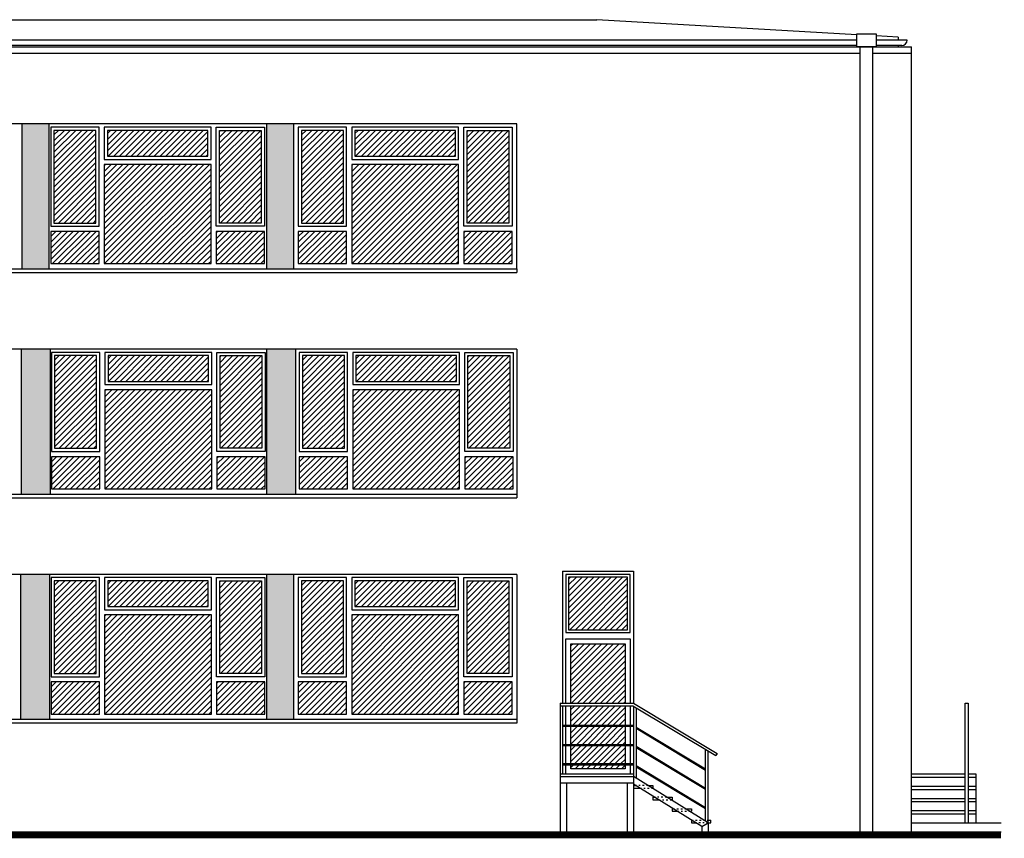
# Model space of a CAD drawing. Header units: millimetres. Extents: x 167273 to 188273, y -125105 to -88145.
# Tile 88 of 210: x 178049 to 179578, y -111605 to -110333. Entities that reach past the tile are written whole.
import ezdxf

# ---------------------------------------------------------------- set-up
doc = ezdxf.new("R2010")
doc.units = ezdxf.units.MM
doc.linetypes.add('ACAD_ISO03W100', pattern=[30, 12, -18])
doc.linetypes.add('AUSGEZOGEN', pattern=[0])
doc.layers.add('7031', color=7, linetype='AUSGEZOGEN', true_color=0x474b4e)
doc.layers.add('_SZYBY', color=7, linetype='Continuous', lineweight=5, true_color=0xb3b3b3)
for name, color, linetype in [('b-cienka', 9, 'Continuous'), ('b-przerywana1', 9, 'ACAD_ISO03W100'), ('b-widokowa', 7, 'Continuous'), ('b-ściany', 2, 'Continuous')]:
    doc.layers.add(name, color=color, linetype=linetype)

msp = doc.modelspace()

# ---------------------------------------------------------------- hatches: boundary and pattern name
at = {"layer": '7031'}
for points in [[(178094.44, -110495.35), (178052.44, -110495.35), (178052.44, -110720.35), (178094.44, -110720.35)], [(178474.44, -110495.35), (178432.44, -110495.35), (178432.44, -110720.35), (178474.44, -110720.35)], [(178096.44, -110845.35), (178051.44, -110845.35), (178051.44, -111070.35), (178096.44, -111070.35)], [(178477.44, -110845.35), (178432.44, -110845.35), (178432.44, -111070.35), (178477.44, -111070.35)], [(178095.44, -111195.35), (178050.44, -111195.35), (178050.44, -111420.35), (178095.44, -111420.35)], [(178474.44, -111195.35), (178432.44, -111195.35), (178432.44, -111420.35), (178474.44, -111420.35)]]:
    msp.add_hatch(color=256, dxfattribs=at).paths.add_polyline_path(points)
at = {"layer": '_SZYBY'}
h = msp.add_hatch(dxfattribs=at)
h.set_pattern_fill('ANSI31', color=256, scale=2, style=0)
h.set_pattern_definition([(45, (2782.1585, 350), (-4.49012806, 4.49012806), [])])
h.paths.add_polyline_path([(178167.44, -110505.35), (178102.44, -110505.35), (178102.44, -110649.35), (178167.44, -110649.35)])
h.paths.add_polyline_path([(178172.44, -110662.35), (178097.44, -110662.35), (178097.44, -110712.35), (178172.44, -110712.35)])
h.paths.add_polyline_path([(178346.44, -110558.35), (178180.44, -110558.35), (178180.44, -110712.35), (178346.44, -110712.35)])
h.paths.add_polyline_path([(178341.44, -110505.35), (178185.44, -110505.35), (178185.44, -110545.35), (178341.44, -110545.35)])
h.paths.add_polyline_path([(178424.44, -110505.35), (178359.44, -110505.35), (178359.44, -110649.35), (178424.44, -110649.35)])
h.paths.add_polyline_path([(178429.44, -110662.35), (178354.44, -110662.35), (178354.44, -110712.35), (178429.44, -110712.35)])
h = msp.add_hatch(dxfattribs=at)
h.set_pattern_fill('ANSI31', color=256, scale=2, style=0)
h.set_pattern_definition([(45, (3166.6585, 350), (-4.49012806, 4.49012806), [])])
h.paths.add_polyline_path([(178551.94, -110505.35), (178486.94, -110505.35), (178486.94, -110649.35), (178551.94, -110649.35)])
h.paths.add_polyline_path([(178556.94, -110662.35), (178481.94, -110662.35), (178481.94, -110712.35), (178556.94, -110712.35)])
h.paths.add_polyline_path([(178730.94, -110558.35), (178564.94, -110558.35), (178564.94, -110712.35), (178730.94, -110712.35)])
h.paths.add_polyline_path([(178725.94, -110505.35), (178569.94, -110505.35), (178569.94, -110545.35), (178725.94, -110545.35)])
h.paths.add_polyline_path([(178808.94, -110505.35), (178743.94, -110505.35), (178743.94, -110649.35), (178808.94, -110649.35)])
h.paths.add_polyline_path([(178813.94, -110662.35), (178738.94, -110662.35), (178738.94, -110712.35), (178813.94, -110712.35)])
h = msp.add_hatch(dxfattribs=at)
h.set_pattern_fill('ANSI31', color=256, scale=2, style=0)
h.set_pattern_definition([(45, (2783.1585, -4e-11), (-4.49012806, 4.49012806), [])])
h.paths.add_polyline_path([(178168.44, -110855.35), (178103.44, -110855.35), (178103.44, -110999.35), (178168.44, -110999.35)])
h.paths.add_polyline_path([(178173.44, -111012.35), (178098.44, -111012.35), (178098.44, -111062.35), (178173.44, -111062.35)])
h.paths.add_polyline_path([(178347.44, -110908.35), (178181.44, -110908.35), (178181.44, -111062.35), (178347.44, -111062.35)])
h.paths.add_polyline_path([(178342.44, -110855.35), (178186.44, -110855.35), (178186.44, -110895.35), (178342.44, -110895.35)])
h.paths.add_polyline_path([(178425.44, -110855.35), (178360.44, -110855.35), (178360.44, -110999.35), (178425.44, -110999.35)])
h.paths.add_polyline_path([(178430.44, -111012.35), (178355.44, -111012.35), (178355.44, -111062.35), (178430.44, -111062.35)])
h = msp.add_hatch(dxfattribs=at)
h.set_pattern_fill('ANSI31', color=256, scale=2, style=0)
h.set_pattern_definition([(45, (3168.1585, -3e-11), (-4.49012806, 4.49012806), [])])
h.paths.add_polyline_path([(178553.44, -110855.35), (178488.44, -110855.35), (178488.44, -110999.35), (178553.44, -110999.35)])
h.paths.add_polyline_path([(178558.44, -111012.35), (178483.44, -111012.35), (178483.44, -111062.35), (178558.44, -111062.35)])
h.paths.add_polyline_path([(178732.44, -110908.35), (178566.44, -110908.35), (178566.44, -111062.35), (178732.44, -111062.35)])
h.paths.add_polyline_path([(178727.44, -110855.35), (178571.44, -110855.35), (178571.44, -110895.35), (178727.44, -110895.35)])
h.paths.add_polyline_path([(178810.44, -110855.35), (178745.44, -110855.35), (178745.44, -110999.35), (178810.44, -110999.35)])
h.paths.add_polyline_path([(178815.44, -111012.35), (178740.44, -111012.35), (178740.44, -111062.35), (178815.44, -111062.35)])
h = msp.add_hatch(dxfattribs=at)
h.set_pattern_fill('ANSI31', color=256, scale=2, style=0)
h.set_pattern_definition([(45, (2782.6585, -350), (-4.49012806, 4.49012806), [])])
h.paths.add_polyline_path([(178167.94, -111205.35), (178102.94, -111205.35), (178102.94, -111349.35), (178167.94, -111349.35)])
h.paths.add_polyline_path([(178172.94, -111362.35), (178097.94, -111362.35), (178097.94, -111412.35), (178172.94, -111412.35)])
h.paths.add_polyline_path([(178346.94, -111258.35), (178180.94, -111258.35), (178180.94, -111412.35), (178346.94, -111412.35)])
h.paths.add_polyline_path([(178341.94, -111205.35), (178185.94, -111205.35), (178185.94, -111245.35), (178341.94, -111245.35)])
h.paths.add_polyline_path([(178424.94, -111205.35), (178359.94, -111205.35), (178359.94, -111349.35), (178424.94, -111349.35)])
h.paths.add_polyline_path([(178429.94, -111362.35), (178354.94, -111362.35), (178354.94, -111412.35), (178429.94, -111412.35)])
h = msp.add_hatch(dxfattribs=at)
h.set_pattern_fill('ANSI31', color=256, scale=2, style=0)
h.set_pattern_definition([(45, (3166.6585, -350), (-4.49012806, 4.49012806), [])])
h.paths.add_polyline_path([(178551.94, -111205.35), (178486.94, -111205.35), (178486.94, -111349.35), (178551.94, -111349.35)])
h.paths.add_polyline_path([(178556.94, -111362.35), (178481.94, -111362.35), (178481.94, -111412.35), (178556.94, -111412.35)])
h.paths.add_polyline_path([(178730.94, -111258.35), (178564.94, -111258.35), (178564.94, -111412.35), (178730.94, -111412.35)])
h.paths.add_polyline_path([(178725.94, -111205.35), (178569.94, -111205.35), (178569.94, -111245.35), (178725.94, -111245.35)])
h.paths.add_polyline_path([(178808.94, -111205.35), (178743.94, -111205.35), (178743.94, -111349.35), (178808.94, -111349.35)])
h.paths.add_polyline_path([(178813.94, -111362.35), (178738.94, -111362.35), (178738.94, -111412.35), (178813.94, -111412.35)])
h = msp.add_hatch(dxfattribs=at)
h.set_pattern_fill('ANSI31', color=256, scale=2, style=0)
h.set_pattern_definition([(45, (-15000, 0), (-4.49012806, 4.49012806), [])])
h.paths.add_polyline_path([(178993.44, -111199.35), (178901.44, -111199.35), (178901.44, -111281.35), (178993.44, -111281.35)])
h.paths.add_polyline_path([(178989.44, -111303.35), (178905.44, -111303.35), (178905.44, -111395.35), (178989.44, -111395.35)])
h.paths.add_polyline_path([(178989.44, -111399.35), (178905.44, -111399.35), (178905.44, -111429.35), (178989.44, -111429.35)])
h.paths.add_polyline_path([(178989.44, -111431.35), (178905.44, -111431.35), (178905.44, -111459.35), (178989.44, -111459.35)])
h.paths.add_polyline_path([(178989.44, -111461.35), (178905.44, -111461.35), (178905.44, -111489.35), (178989.44, -111489.35)])
h.paths.add_polyline_path([(178989.44, -111491.35), (178905.44, -111491.35), (178905.44, -111497.35), (178989.44, -111497.35)])

# ---------------------------------------------------------------- linework, layer by layer
at = {"layer": 'b-cienka'}
for points in [[(178172.44, -110500.35), (178097.44, -110500.35), (178097.44, -110654.35), (178172.44, -110654.35)], [(178346.44, -110500.35), (178180.44, -110500.35), (178180.44, -110550.35), (178346.44, -110550.35)], [(178429.44, -110654.35), (178354.44, -110654.35), (178354.44, -110500.35), (178429.44, -110500.35)], [(178556.94, -110500.35), (178481.94, -110500.35), (178481.94, -110654.35), (178556.94, -110654.35)], [(178730.94, -110500.35), (178564.94, -110500.35), (178564.94, -110550.35), (178730.94, -110550.35)], [(178813.94, -110654.35), (178738.94, -110654.35), (178738.94, -110500.35), (178813.94, -110500.35)], [(178167.44, -110505.35), (178102.44, -110505.35), (178102.44, -110649.35), (178167.44, -110649.35)], [(178341.44, -110505.35), (178185.44, -110505.35), (178185.44, -110545.35), (178341.44, -110545.35)], [(178424.44, -110649.35), (178359.44, -110649.35), (178359.44, -110505.35), (178424.44, -110505.35)], [(178551.94, -110505.35), (178486.94, -110505.35), (178486.94, -110649.35), (178551.94, -110649.35)], [(178725.94, -110505.35), (178569.94, -110505.35), (178569.94, -110545.35), (178725.94, -110545.35)], [(178808.94, -110649.35), (178743.94, -110649.35), (178743.94, -110505.35), (178808.94, -110505.35)], [(178346.44, -110558.35), (178180.44, -110558.35), (178180.44, -110712.35), (178346.44, -110712.35)], [(178730.94, -110558.35), (178564.94, -110558.35), (178564.94, -110712.35), (178730.94, -110712.35)], [(178172.44, -110662.35), (178097.44, -110662.35), (178097.44, -110712.35), (178172.44, -110712.35)], [(178429.44, -110662.35), (178354.44, -110662.35), (178354.44, -110712.35), (178429.44, -110712.35)], [(178556.94, -110662.35), (178481.94, -110662.35), (178481.94, -110712.35), (178556.94, -110712.35)], [(178813.94, -110662.35), (178738.94, -110662.35), (178738.94, -110712.35), (178813.94, -110712.35)], [(178173.44, -110850.35), (178098.44, -110850.35), (178098.44, -111004.35), (178173.44, -111004.35)], [(178347.44, -110850.35), (178181.44, -110850.35), (178181.44, -110900.35), (178347.44, -110900.35)], [(178430.44, -111004.35), (178355.44, -111004.35), (178355.44, -110850.35), (178430.44, -110850.35)], [(178558.44, -110850.35), (178483.44, -110850.35), (178483.44, -111004.35), (178558.44, -111004.35)], [(178732.44, -110850.35), (178566.44, -110850.35), (178566.44, -110900.35), (178732.44, -110900.35)], [(178815.44, -111004.35), (178740.44, -111004.35), (178740.44, -110850.35), (178815.44, -110850.35)], [(178168.44, -110855.35), (178103.44, -110855.35), (178103.44, -110999.35), (178168.44, -110999.35)], [(178342.44, -110855.35), (178186.44, -110855.35), (178186.44, -110895.35), (178342.44, -110895.35)], [(178425.44, -110999.35), (178360.44, -110999.35), (178360.44, -110855.35), (178425.44, -110855.35)], [(178553.44, -110855.35), (178488.44, -110855.35), (178488.44, -110999.35), (178553.44, -110999.35)], [(178727.44, -110855.35), (178571.44, -110855.35), (178571.44, -110895.35), (178727.44, -110895.35)], [(178810.44, -110999.35), (178745.44, -110999.35), (178745.44, -110855.35), (178810.44, -110855.35)], [(178347.44, -110908.35), (178181.44, -110908.35), (178181.44, -111062.35), (178347.44, -111062.35)], [(178732.44, -110908.35), (178566.44, -110908.35), (178566.44, -111062.35), (178732.44, -111062.35)], [(178173.44, -111012.35), (178098.44, -111012.35), (178098.44, -111062.35), (178173.44, -111062.35)], [(178430.44, -111012.35), (178355.44, -111012.35), (178355.44, -111062.35), (178430.44, -111062.35)], [(178558.44, -111012.35), (178483.44, -111012.35), (178483.44, -111062.35), (178558.44, -111062.35)], [(178815.44, -111012.35), (178740.44, -111012.35), (178740.44, -111062.35), (178815.44, -111062.35)], [(178172.94, -111200.35), (178097.94, -111200.35), (178097.94, -111354.35), (178172.94, -111354.35)], [(178167.94, -111205.35), (178102.94, -111205.35), (178102.94, -111349.35), (178167.94, -111349.35)], [(178346.94, -111200.35), (178180.94, -111200.35), (178180.94, -111250.35), (178346.94, -111250.35)], [(178341.94, -111205.35), (178185.94, -111205.35), (178185.94, -111245.35), (178341.94, -111245.35)], [(178429.94, -111354.35), (178354.94, -111354.35), (178354.94, -111200.35), (178429.94, -111200.35)], [(178424.94, -111349.35), (178359.94, -111349.35), (178359.94, -111205.35), (178424.94, -111205.35)], [(178556.94, -111200.35), (178481.94, -111200.35), (178481.94, -111354.35), (178556.94, -111354.35)], [(178551.94, -111205.35), (178486.94, -111205.35), (178486.94, -111349.35), (178551.94, -111349.35)], [(178730.94, -111200.35), (178564.94, -111200.35), (178564.94, -111250.35), (178730.94, -111250.35)], [(178725.94, -111205.35), (178569.94, -111205.35), (178569.94, -111245.35), (178725.94, -111245.35)], [(178813.94, -111354.35), (178738.94, -111354.35), (178738.94, -111200.35), (178813.94, -111200.35)], [(178808.94, -111349.35), (178743.94, -111349.35), (178743.94, -111205.35), (178808.94, -111205.35)], [(178897.44, -111285.35), (178997.44, -111285.35), (178997.44, -111195.35), (178897.44, -111195.35)], [(178901.44, -111281.35), (178993.44, -111281.35), (178993.44, -111199.35), (178901.44, -111199.35)], [(178346.94, -111258.35), (178180.94, -111258.35), (178180.94, -111412.35), (178346.94, -111412.35)], [(178730.94, -111258.35), (178564.94, -111258.35), (178564.94, -111412.35), (178730.94, -111412.35)], [(178172.94, -111362.35), (178097.94, -111362.35), (178097.94, -111412.35), (178172.94, -111412.35)], [(178429.94, -111362.35), (178354.94, -111362.35), (178354.94, -111412.35), (178429.94, -111412.35)], [(178556.94, -111362.35), (178481.94, -111362.35), (178481.94, -111412.35), (178556.94, -111412.35)], [(178813.94, -111362.35), (178738.94, -111362.35), (178738.94, -111412.35), (178813.94, -111412.35)]]:
    msp.add_lwpolyline(points, close=True, dxfattribs=at)
for points in [[(178897.44, -111395.35), (178897.44, -111295.35), (178997.44, -111295.35), (178997.44, -111395.35)], [(178905.44, -111395.35), (178905.44, -111303.35), (178989.44, -111303.35), (178989.44, -111395.35)], [(178897.44, -111429.35), (178897.44, -111399.35)], [(178905.44, -111429.35), (178905.44, -111399.35)], [(178989.44, -111399.35), (178989.44, -111429.35)], [(178997.44, -111399.35), (178997.44, -111429.35)], [(178897.44, -111459.35), (178897.44, -111431.35)], [(178905.44, -111459.35), (178905.44, -111431.35)], [(178989.44, -111431.35), (178989.44, -111459.35)], [(178997.44, -111431.35), (178997.44, -111459.35)], [(178897.44, -111489.35), (178897.44, -111461.35)], [(178905.44, -111489.35), (178905.44, -111461.35)], [(178989.44, -111461.35), (178989.44, -111489.35)], [(178997.44, -111461.35), (178997.44, -111489.35)], [(178897.44, -111505.35), (178897.44, -111491.35)], [(178989.44, -111491.35), (178989.44, -111497.35), (178905.44, -111497.35), (178905.44, -111491.35)], [(178997.44, -111491.35), (178997.44, -111505.35)]]:
    msp.add_lwpolyline(points, dxfattribs=at)
at = {"layer": 'b-przerywana1', "ltscale": 0.2}
for p, q in [((179025, -111523.35), (179006.04, -111523.35)), ((179012.48, -111527.35), (179031.44, -111527.35)), ((179054, -111541.35), (179035.04, -111541.35)), ((179041.48, -111545.35), (179060.44, -111545.35)), ((179064.04, -111559.35), (179083, -111559.35)), ((179070.48, -111563.35), (179089.44, -111563.35)), ((179093.04, -111577.35), (179118.44, -111577.35)), ((179118.44, -111581.35), (179099.48, -111581.35))]:
    msp.add_line(p, q, dxfattribs=at)
at = {"layer": 'b-widokowa'}
for p, q in [((171612.44, -110333.35), (178945.44, -110333.35)), ((179349.44, -110356.66), (178945.44, -110333.35)), ((179349.44, -110365.35), (176937.44, -110365.35)), ((179413.44, -110360.35), (179379.44, -110358.39)), ((179427.44, -110365.35), (179379.44, -110365.35)), ((179413.44, -110360.35), (179413.44, -110365.35)), ((171123.44, -110375.35), (179434.44, -110375.35)), ((179349.44, -110373.35), (176937.44, -110373.35)), ((179354.44, -111595.35), (179354.44, -110375.35)), ((179374.44, -111595.35), (179374.44, -110375.35)), ((179419.44, -110373.35), (179379.44, -110373.35)), ((179413.44, -110373.35), (179413.44, -110375.35)), ((179434.44, -111595.35), (179434.44, -110375.35)), ((176932.44, -110385.35), (179354.44, -110385.35)), ((179374.44, -110385.35), (179434.44, -110385.35)), ((178821.44, -110495.35), (176932.44, -110495.35)), ((178052.44, -110495.35), (178052.44, -110720.35)), ((178094.44, -110495.35), (178094.44, -110720.35)), ((178432.44, -110495.35), (178432.44, -110720.35)), ((178474.44, -110495.35), (178474.44, -110720.35)), ((178821.44, -110720.35), (178821.44, -110495.35)), ((176932.44, -110720.35), (178821.44, -110720.35)), ((176932.44, -110726.35), (178821.44, -110726.35)), ((178821.44, -110720.35), (178821.44, -110726.35)), ((178821.44, -110845.35), (176932.44, -110845.35)), ((178051.44, -110845.35), (178051.44, -111070.35)), ((178096.44, -110845.35), (178096.44, -111070.35)), ((178432.44, -110845.35), (178432.44, -111070.35)), ((178477.44, -110845.35), (178477.44, -111070.35)), ((178821.44, -110845.35), (178821.44, -111070.35)), ((176932.44, -111070.35), (178821.44, -111070.35)), ((176932.44, -111076.35), (178821.44, -111076.35)), ((178821.44, -111070.35), (178821.44, -111076.35)), ((178892.44, -111190.35), (178892.44, -111395.35)), ((178892.44, -111190.35), (179002.44, -111190.35)), ((179002.44, -111190.35), (179002.44, -111395.35)), ((178821.44, -111195.35), (177328.44, -111195.35)), ((178050.44, -111195.35), (178050.44, -111420.35)), ((178095.44, -111195.35), (178095.44, -111420.35)), ((178432.44, -111195.35), (178432.44, -111420.35)), ((178474.44, -111195.35), (178474.44, -111420.35)), ((178821.44, -111195.35), (178821.44, -111420.35)), ((178888.44, -111395.35), (178888.44, -111505.35)), ((178888.44, -111395.35), (179002.44, -111395.35)), ((178888.44, -111399.35), (179001.33, -111399.35)), ((178892.44, -111399.35), (178892.44, -111505.35)), ((179001.33, -111399.35), (179130.38, -111476.78)), ((179002.44, -111395.35), (179132.44, -111473.35)), ((179002.44, -111400.02), (179002.44, -111509.35)), ((179006.44, -111402.42), (179006.44, -111511.83)), ((179517.44, -111395.35), (179522.44, -111395.35)), ((179517.44, -111581.35), (179517.44, -111395.35)), ((179522.44, -111395.35), (179522.44, -111581.35)), ((177328.44, -111420.35), (178821.44, -111420.35)), ((178821.44, -111420.35), (178821.44, -111426.35)), ((178821.44, -111426.35), (177328.44, -111426.35)), ((178892.44, -111429.35), (179002.44, -111429.35)), ((178892.44, -111431.35), (179002.44, -111431.35)), ((179006.44, -111432.42), (179114.44, -111497.22)), ((179006.44, -111434.42), (179114.44, -111499.22)), ((178892.44, -111459.35), (179002.44, -111459.35)), ((178892.44, -111461.35), (179002.44, -111461.35)), ((179006.44, -111462.42), (179114.44, -111527.22)), ((179006.44, -111464.42), (179114.44, -111529.22)), ((179114.44, -111578.73), (179114.44, -111467.22)), ((179118.44, -111581.35), (179118.44, -111469.62)), ((179132.44, -111473.35), (179130.38, -111476.78)), ((178892.44, -111489.35), (179002.44, -111489.35)), ((178892.44, -111491.35), (179002.44, -111491.35)), ((179006.44, -111492.42), (179114.44, -111557.22)), ((179006.44, -111494.42), (179114.44, -111559.22)), ((178888.44, -111505.35), (178888.44, -111595.35)), ((178888.44, -111505.35), (179002.44, -111505.35)), ((178888.44, -111509.35), (179002.44, -111509.35)), ((179002.44, -111505.35), (179002.44, -111595.35)), ((179118.44, -111581.35), (179002.44, -111509.35)), ((179434.44, -111505.35), (179517.44, -111505.35)), ((179434.44, -111510.35), (179517.44, -111510.35)), ((179522.44, -111505.35), (179534.44, -111505.35)), ((179522.44, -111510.35), (179534.44, -111510.35)), ((179534.44, -111505.35), (179534.44, -111581.35)), ((178888.44, -111519.35), (179002.44, -111519.35)), ((178898.44, -111519.35), (178898.44, -111595.35)), ((178992.44, -111519.35), (178992.44, -111595.35)), ((179108.44, -111586.91), (179002.44, -111521.12)), ((179002.44, -111523.35), (179006.04, -111523.35)), ((179002.44, -111527.35), (179012.48, -111527.35)), ((179025, -111523.35), (179032.44, -111523.35)), ((179031.44, -111527.35), (179032.44, -111527.35)), ((179032.44, -111523.35), (179032.44, -111527.35)), ((179434.44, -111524.35), (179517.44, -111524.35)), ((179522.44, -111524.35), (179534.44, -111524.35)), ((179032.44, -111541.35), (179035.04, -111541.35)), ((179032.44, -111541.35), (179032.44, -111545.35)), ((179054, -111541.35), (179062.44, -111541.35)), ((179062.44, -111541.35), (179062.44, -111545.35)), ((179434.44, -111529.35), (179517.44, -111529.35)), ((179434.44, -111543.35), (179517.44, -111543.35)), ((179522.44, -111529.35), (179534.44, -111529.35)), ((179522.44, -111543.35), (179534.44, -111543.35)), ((179032.44, -111545.35), (179041.48, -111545.35)), ((179060.44, -111545.35), (179062.44, -111545.35)), ((179434.44, -111548.35), (179517.44, -111548.35)), ((179522.44, -111548.35), (179534.44, -111548.35)), ((179062.44, -111559.35), (179064.04, -111559.35)), ((179062.44, -111559.35), (179062.44, -111563.35)), ((179062.44, -111563.35), (179070.48, -111563.35)), ((179083, -111559.35), (179092.44, -111559.35)), ((179089.44, -111563.35), (179092.44, -111563.35)), ((179092.44, -111559.35), (179092.44, -111563.35)), ((179434.44, -111562.35), (179517.44, -111562.35)), ((179434.44, -111567.35), (179517.44, -111567.35)), ((179522.44, -111562.35), (179534.44, -111562.35)), ((179522.44, -111567.35), (179534.44, -111567.35)), ((179092.44, -111577.35), (179093.04, -111577.35)), ((179092.44, -111577.35), (179092.44, -111581.35)), ((179092.44, -111581.35), (179099.48, -111581.35)), ((179108.44, -111586.91), (179118.44, -111581.35)), ((179108.44, -111586.91), (179108.44, -111595.35)), ((179112, -111577.35), (179114.44, -111577.35)), ((179118.44, -111577.35), (179122.44, -111577.35)), ((179118.44, -111581.35), (179118.44, -111595.35)), ((179118.44, -111581.35), (179122.44, -111581.35)), ((179122.44, -111581.35), (179122.44, -111577.35)), ((179434.44, -111581.35), (179573.44, -111581.35))]:
    msp.add_line(p, q, dxfattribs=at)
at = {"layer": 'b-widokowa', "ltscale": 0.5}
msp.add_lwpolyline([(179379.44, -110375.35), (179349.44, -110375.35), (179349.44, -110355.35), (179379.44, -110355.35)], close=True, dxfattribs=at)
at = {"layer": 'b-widokowa'}
msp.add_arc((179419.44, -110365.35), 8, 270, 0, dxfattribs=at)
at = {"layer": 'b-ściany'}
msp.add_line((177295.44, -111595.35), (179573.44, -111595.35), dxfattribs=at)
at = {"layer": 'b-ściany', "const_width": 10}
msp.add_lwpolyline([(179573.44, -111600.35), (173514.08, -111600.35), (173514.08, -111590.35), (172322.44, -111590.35), (172322.44, -111600.35), (170923.44, -111600.35)], dxfattribs=at)

doc.saveas('drawing.dxf')
